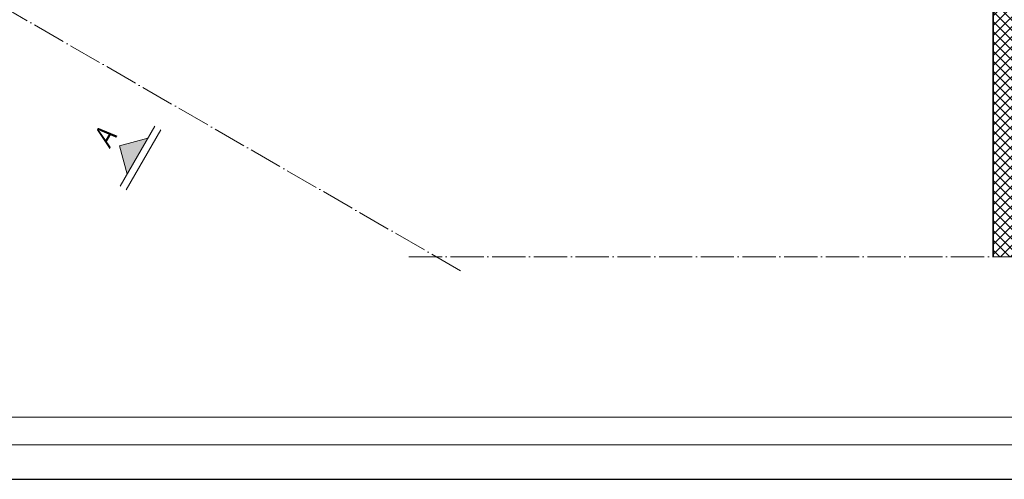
# Model space of a CAD drawing. Header units: millimetres. Extents: x 558 to 24967, y -5755 to 3551.
# Tile 2 of 36: x 22978 to 23689, y 2066 to 2398. Entities that reach past the tile are written whole.
import ezdxf
from ezdxf.enums import TextEntityAlignment as Align

# ---------------------------------------------------------------- set-up
doc = ezdxf.new("R2010")
doc.units = ezdxf.units.MM
doc.linetypes.add('ACAD_ISO04W100', pattern=[30, 24, -3, 0, -3])
doc.layers.get('Defpoints').update_dxf_attribs({"color": 252})
for name, color, linetype, lineweight in [('K_Grube', 252, 'Continuous', 35), ('K_Kreskowanie', 252, 'Continuous', 5), ('K_Opis_zmienny', 252, 'Continuous', 13), ('K_Osie', 252, 'ACAD_ISO04W100', 5), ('K_Ramka', 252, 'Continuous', 18)]:
    doc.layers.add(name, color=color, linetype=linetype, lineweight=lineweight)
doc.styles.add('Tytuł 50', font='arial.ttf', dxfattribs={"width": 0.8, "oblique": 10, "height": 15})

msp = doc.modelspace()

# ---------------------------------------------------------------- hatches: boundary and pattern name
at = {"layer": 'K_Kreskowanie', "ltscale": 5}
h = msp.add_hatch(dxfattribs=at)
h.set_pattern_fill('ANSI37', color=256, scale=1.6)
h.set_pattern_definition([(45, (2962.861, -2454.189), (-3.5921024, 3.5921024), []), (135, (2962.861, -2454.189), (-3.5921024, -3.5921024), [])])
h.paths.add_polyline_path([(23680.614, 3024.949), (23680.614, 2993.496), (23560.473, 3062.859), (23550.473, 3045.539), (23680.614, 2970.402), (23680.614, 2226.627), (23730.614, 2226.627), (23730.614, 3001.551), (23754.626, 3043.141), (23706.994, 3070.641)])
at = {"layer": 'K_Opis_zmienny'}
msp.add_hatch(color=256, dxfattribs=at).paths.add_polyline_path([(23050.048, 2306.776), (23070.538, 2312.266), (23055.538, 2286.286)])

# ---------------------------------------------------------------- linework, layer by layer
at = {"layer": 'Defpoints'}
msp.add_lwpolyline([(22371.174, 2065.976), (24471.174, 2065.976), (24471.174, 3550.976), (22371.174, 3550.976)], close=True, dxfattribs=at)
at = {"layer": 'K_Grube', "ltscale": 5}
msp.add_line((23680.614, 2226.627), (23680.614, 2970.402), dxfattribs=at)
at = {"layer": 'K_Opis_zmienny'}
for p, q in [((23075.538, 2320.927), (23050.538, 2277.625)), ((23079.868, 2318.427), (23054.868, 2275.125)), ((23050.048, 2306.776), (23070.538, 2312.266)), ((23050.048, 2306.776), (23055.538, 2286.286))]:
    msp.add_line(p, q, dxfattribs=at)
at = {"layer": 'K_Opis_zmienny', "ltscale": 0.5}
msp.add_lwpolyline([(22496.174, 3505.976), (24046.174, 3505.976), (24046.174, 2110.976), (22496.174, 2110.976), (22496.174, 3505.976)], dxfattribs=at)
at = {"layer": 'K_Osie'}
for p, q in [((23296.19, 2216.627), (22662.052, 2582.747)), ((23258.87, 2226.627), (23840.798, 2226.627))]:
    msp.add_line(p, q, dxfattribs=at)
at = {"layer": 'K_Ramka'}
msp.add_lwpolyline([(22396.174, 2090.976), (24446.174, 2090.976), (24446.174, 3525.976), (22396.174, 3525.976)], close=True, dxfattribs=at)

# ---------------------------------------------------------------- texts
at = {"layer": 'K_Opis_zmienny', "style": 'Tytuł 50', "oblique": 10, "width": 0.8}
msp.add_text('A', height=15, rotation=60, dxfattribs=at).set_placement((23039.222, 2313.026), align=Align.MIDDLE_CENTER)

doc.saveas('drawing.dxf')
